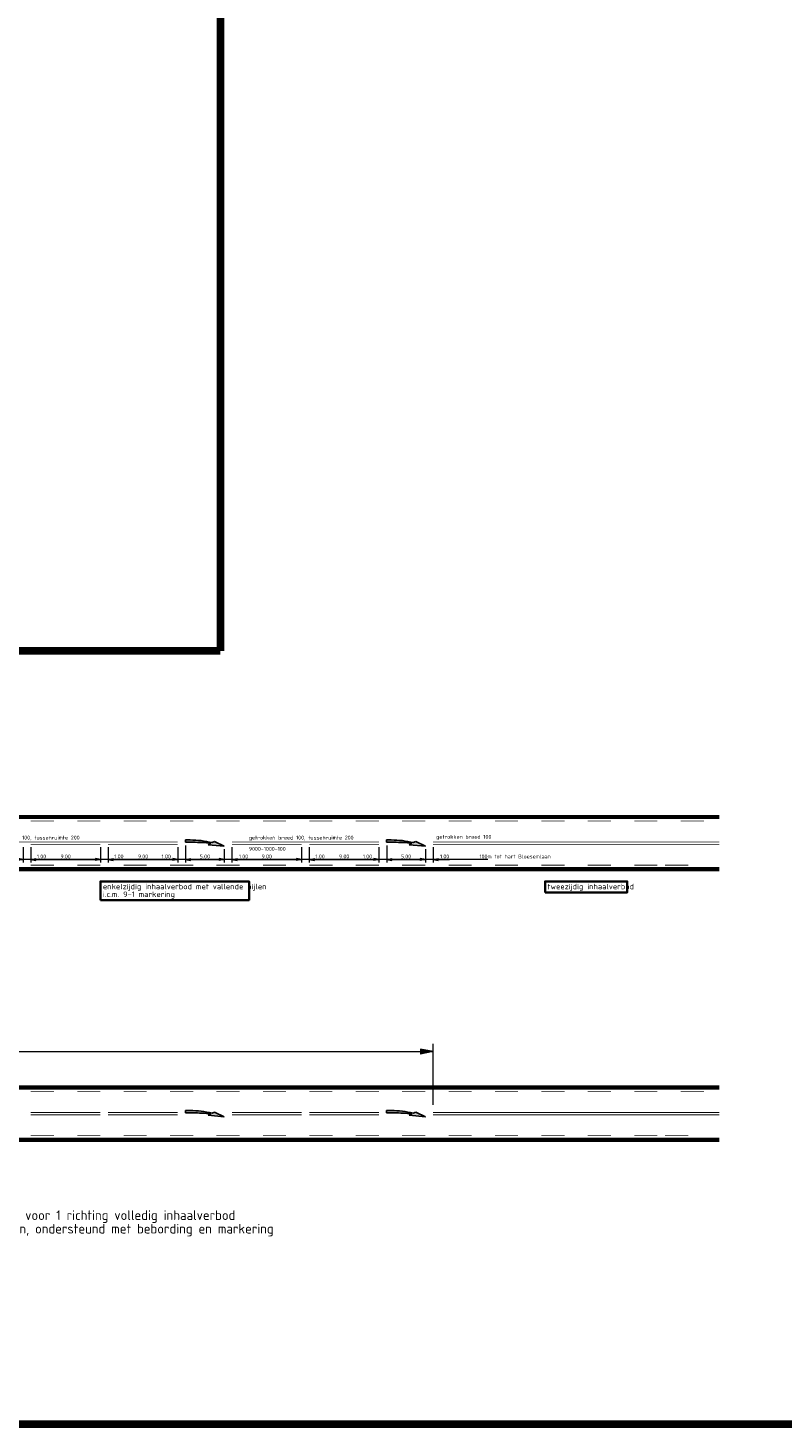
# Model space of a CAD drawing. Header units: metres. Extents: x -699 to 2316, y -1199 to 781.
# Tile 13 of 256: x -215 to -118, y -499 to -318. Entities that reach past the tile are written whole.
import ezdxf

# ---------------------------------------------------------------- set-up
doc = ezdxf.new("R2010")
doc.units = ezdxf.units.M
doc.header["$PDMODE"] = 1
for name, pattern in [('VW-1-1_STREEP', [2, 1, -1]), ('VW-3-3_STREEP', [6, 3, -3]), ('VW-9-3_STREEP', [12, 9, -3])]:
    doc.linetypes.add(name, pattern=pattern)
for name, color, linetype, lineweight in [('N-WA-VW-MARKERING_DYNAMISCH-G', 7, 'Continuous', 35), ('N-WA-VW-MARKERING_PIJL-S', 7, 'Continuous', 25), ('N-WE-VH-KANTVERHARDING-G', 210, 'Continuous', 35), ('N-WE-VW-MARKERING_LANGS_STREEP_33-G', 7, 'VW-3-3_STREEP', 13), ('N-WE-VW-MARKERING_LANGS_STREEP_93-G', 7, 'VW-9-3_STREEP', 13), ('N-WE-VW-MARKERING_LANGS_STREEP_DOORGETROKKEN_010-G', 7, 'Continuous', 13), ('X-XX-AL-M', 7, 'Continuous', 18), ('X-XX-AL-T25', 7, 'Continuous', 25), ('X-XX-AL-T35', 50, 'Continuous', 35)]:
    doc.layers.add(name, color=color, linetype=linetype, lineweight=lineweight)
doc.layers.add('X-XX-AL-TEKENBLAD_VIEWPORT-G', color=7, linetype='Continuous', lineweight=18, plot=False)
doc.styles.add('NLCS-ISO', font='NLCS-ISO.ttf')
doc.styles.add('NLCS-ISO Standaard', font='NLCS-ISO.ttf')
doc.dimstyles.new('NLCS-M200-T25-Pijl-A', dxfattribs={"dimtxt": 0.5, "dimasz": 0.375, "dimexe": 0.4, "dimexo": 0.4, "dimgap": 0.14, "dimtad": 1, "dimlfac": -1, "dimzin": 0, "dimdsep": 46, "dimtxsty": 'NLCS-ISO Standaard', "dimblk": 'Pijl', "dimblk1": 'Pijl', "dimblk2": 'Pijl', "dimcen": 2.5, "dimdle": 2, "dimclrd": 256, "dimclre": 256, "dimclrt": 256, "dimadec": 0, "dimazin": 0, "dimtfac": 1, "dimtofl": 0, "dimtmove": 0, "dimatfit": 3, "dimldrblk": 'Pijl', "dimfxl": 1, "dimtolj": 1, "dimtzin": 0, "dimlwd": 18, "dimlwe": 18, "dimarcsym": 0})
doc.dimstyles.new('NLCS-M500-T25-Pijl-A', dxfattribs={"dimtxt": 1.25, "dimasz": 0.9375, "dimexe": 1, "dimexo": 1, "dimgap": 0.35, "dimtad": 1, "dimlfac": -1, "dimzin": 0, "dimdsep": 46, "dimtxsty": 'NLCS-ISO Standaard', "dimblk": 'Pijl', "dimblk1": 'Pijl', "dimblk2": 'Pijl', "dimcen": 2.5, "dimdle": 2, "dimclrd": 256, "dimclre": 256, "dimclrt": 256, "dimadec": 0, "dimazin": 0, "dimtfac": 1, "dimtofl": 0, "dimtmove": 0, "dimatfit": 3, "dimldrblk": 'Pijl', "dimfxl": 1, "dimtolj": 1, "dimtzin": 0, "dimlwd": 18, "dimlwe": 18, "dimarcsym": 0})

# ---------------------------------------------------------------- blocks, each defined once
blk = doc.blocks.new('N-SVW-MARKERING_PIJL_VERDRIJF_RE_5.0')
h = blk.add_hatch(color=256)
h.paths.add_polyline_path([(5, -0.66), (2.92, -0.46), (3.27, -0.28, 0.004791), (2.89, -0.24), (4.15, -0.24)])
h.paths.add_polyline_path([(3.43, -0.2), (3.75, -0.04), (4.15, -0.24), (2.89, -0.24, 0.024122), (0.96, -0.15), (0, -0.15), (0, 0.15), (0.6, 0.15, -0.062013)])
for p, q in [((0, 0.15), (0.6, 0.15)), ((0, -0.15), (0, 0.15)), ((0, -0.15), (0.96, -0.15)), ((2.92, -0.46), (3.27, -0.28)), ((5, -0.66), (2.92, -0.46)), ((3.75, -0.04), (3.43, -0.2)), ((5, -0.66), (3.75, -0.04))]:
    blk.add_line(p, q)
for centre, radius, start, end in [((0.61, -11.39), 11.54, 75.8527, 90.0468), ((0.99, -20.17), 20.02, 83.4664, 90.0916)]:
    blk.add_arc(centre, radius, start, end)
blk = doc.blocks.new('Pijl')
h = blk.add_hatch(color=256)
h.paths.add_polyline_path([(0, 0), (-1.75, 0.35), (-1.75, 0)])
h.paths.add_polyline_path([(-1.75, 0), (-1.75, -0.35), (0, 0)])
for p, q in [((-1.9, 0), (0, 0)), ((0, 0), (-1.75, 0.35)), ((-1.75, 0.35), (-1.75, -0.35)), ((0, 0), (-1.75, -0.35))]:
    blk.add_line(p, q)
blk = doc.blocks.new('*D1355')
at = {"layer": 'Defpoints', "color": 0, "transparency": 16777216}
for p in [(-163.09, -450.05), (-307.09, -457.68), (-163.09, -457.93)]:
    blk.add_point(p, dxfattribs=at)
at = {"layer": 'X-XX-AL-M', "lineweight": 18, "transparency": 16777216}
for p, q in [((-307.09, -456.68), (-307.09, -449.05)), ((-163.09, -456.93), (-163.09, -449.05)), ((-306.16, -450.05), (-164.03, -450.05))]:
    blk.add_line(p, q, dxfattribs=at)
at = {"layer": 'X-XX-AL-M', "lineweight": 18, "transparency": 16777216, "xscale": 0.9375, "yscale": 0.9375, "zscale": 0.9375, "rotation": 180}
blk.add_blockref('Pijl', (-307.09, -450.05), dxfattribs=at)
at = {"layer": 'X-XX-AL-M', "lineweight": 18, "transparency": 16777216, "xscale": 0.9375, "yscale": 0.9375, "zscale": 0.9375}
blk.add_blockref('Pijl', (-163.09, -450.05), dxfattribs=at)
at = {"layer": 'X-XX-AL-M', "transparency": 16777216, "insert": (-235.09, -449.08), "char_height": 1.25, "attachment_point": 5, "style": 'NLCS-ISO Standaard'}
blk.add_mtext('\\A1;144m', dxfattribs=at)
blk = doc.blocks.new('*D1378')
at = {"layer": 'Defpoints', "color": 0, "transparency": 16777216}
for p in [(-216.09, -423.23), (-215.09, -423.23), (-215.09, -425.2)]:
    blk.add_point(p, dxfattribs=at)
at = {"layer": 'X-XX-AL-M', "lineweight": 18, "transparency": 16777216}
for p, q in [((-216.09, -423.63), (-216.09, -425.6)), ((-215.09, -423.63), (-215.09, -425.6)), ((-216.47, -425.2), (-216.84, -425.2)), ((-214.72, -425.2), (-213.06, -425.2))]:
    blk.add_line(p, q, dxfattribs=at)
at = {"layer": 'X-XX-AL-M', "lineweight": 18, "transparency": 16777216, "xscale": 0.375, "yscale": 0.375, "zscale": 0.375}
blk.add_blockref('Pijl', (-216.09, -425.2), dxfattribs=at)
at = {"layer": 'X-XX-AL-M', "lineweight": 18, "transparency": 16777216, "xscale": 0.375, "yscale": 0.375, "zscale": 0.375, "rotation": 180}
blk.add_blockref('Pijl', (-215.09, -425.2), dxfattribs=at)
at = {"layer": 'X-XX-AL-M', "transparency": 16777216, "insert": (-213.7, -424.81), "char_height": 0.5, "attachment_point": 5, "style": 'NLCS-ISO Standaard'}
blk.add_mtext('\\A1;1.00', dxfattribs=at)
blk = doc.blocks.new('*D1379')
at = {"layer": 'Defpoints', "color": 0, "transparency": 16777216}
for p in [(-205.09, -423.23), (-196.09, -423.23), (-196.09, -425.2)]:
    blk.add_point(p, dxfattribs=at)
at = {"layer": 'X-XX-AL-M', "lineweight": 18, "transparency": 16777216}
for p, q in [((-205.09, -423.63), (-205.09, -425.6)), ((-196.09, -423.63), (-196.09, -425.6)), ((-204.72, -425.2), (-196.47, -425.2))]:
    blk.add_line(p, q, dxfattribs=at)
at = {"layer": 'X-XX-AL-M', "lineweight": 18, "transparency": 16777216, "xscale": 0.375, "yscale": 0.375, "zscale": 0.375, "rotation": 180}
blk.add_blockref('Pijl', (-205.09, -425.2), dxfattribs=at)
at = {"layer": 'X-XX-AL-M', "lineweight": 18, "transparency": 16777216, "xscale": 0.375, "yscale": 0.375, "zscale": 0.375}
blk.add_blockref('Pijl', (-196.09, -425.2), dxfattribs=at)
at = {"layer": 'X-XX-AL-M', "transparency": 16777216, "insert": (-200.59, -424.81), "char_height": 0.5, "attachment_point": 5, "style": 'NLCS-ISO Standaard'}
blk.add_mtext('\\A1;9.00', dxfattribs=at)
blk = doc.blocks.new('*D1380')
at = {"layer": 'Defpoints', "color": 0, "transparency": 16777216}
for p in [(-195.09, -423.03), (-190.09, -423.54), (-190.09, -425.2)]:
    blk.add_point(p, dxfattribs=at)
at = {"layer": 'X-XX-AL-M', "lineweight": 18, "transparency": 16777216}
for p, q in [((-195.09, -423.43), (-195.09, -425.6)), ((-194.72, -425.2), (-190.47, -425.2)), ((-190.09, -423.94), (-190.09, -425.6))]:
    blk.add_line(p, q, dxfattribs=at)
at = {"layer": 'X-XX-AL-M', "lineweight": 18, "transparency": 16777216, "xscale": 0.375, "yscale": 0.375, "zscale": 0.375, "rotation": 180}
blk.add_blockref('Pijl', (-195.09, -425.2), dxfattribs=at)
at = {"layer": 'X-XX-AL-M', "lineweight": 18, "transparency": 16777216, "xscale": 0.375, "yscale": 0.375, "zscale": 0.375}
blk.add_blockref('Pijl', (-190.09, -425.2), dxfattribs=at)
at = {"layer": 'X-XX-AL-M', "transparency": 16777216, "insert": (-192.59, -424.81), "char_height": 0.5, "attachment_point": 5, "style": 'NLCS-ISO Standaard'}
blk.add_mtext('\\A1;5.00', dxfattribs=at)
blk = doc.blocks.new('*D1381')
at = {"layer": 'Defpoints', "color": 0, "transparency": 16777216}
for p in [(-189.09, -423.23), (-180.09, -423.23), (-180.09, -425.2)]:
    blk.add_point(p, dxfattribs=at)
at = {"layer": 'X-XX-AL-M', "lineweight": 18, "transparency": 16777216}
for p, q in [((-189.09, -423.63), (-189.09, -425.6)), ((-180.09, -423.63), (-180.09, -425.6)), ((-188.72, -425.2), (-180.47, -425.2))]:
    blk.add_line(p, q, dxfattribs=at)
at = {"layer": 'X-XX-AL-M', "lineweight": 18, "transparency": 16777216, "xscale": 0.375, "yscale": 0.375, "zscale": 0.375, "rotation": 180}
blk.add_blockref('Pijl', (-189.09, -425.2), dxfattribs=at)
at = {"layer": 'X-XX-AL-M', "lineweight": 18, "transparency": 16777216, "xscale": 0.375, "yscale": 0.375, "zscale": 0.375}
blk.add_blockref('Pijl', (-180.09, -425.2), dxfattribs=at)
at = {"layer": 'X-XX-AL-M', "transparency": 16777216, "insert": (-184.59, -424.81), "char_height": 0.5, "attachment_point": 5, "style": 'NLCS-ISO Standaard'}
blk.add_mtext('\\A1;9.00', dxfattribs=at)
blk = doc.blocks.new('*D1382')
at = {"layer": 'Defpoints', "color": 0, "transparency": 16777216}
for p in [(-170.09, -423.23), (-169.09, -422.98), (-169.09, -425.2)]:
    blk.add_point(p, dxfattribs=at)
at = {"layer": 'X-XX-AL-M', "lineweight": 18, "transparency": 16777216}
for p, q in [((-170.09, -423.63), (-170.09, -425.6)), ((-169.09, -423.38), (-169.09, -425.6)), ((-170.47, -425.2), (-172.22, -425.2)), ((-168.72, -425.2), (-168.34, -425.2))]:
    blk.add_line(p, q, dxfattribs=at)
at = {"layer": 'X-XX-AL-M', "lineweight": 18, "transparency": 16777216, "xscale": 0.375, "yscale": 0.375, "zscale": 0.375}
blk.add_blockref('Pijl', (-170.09, -425.2), dxfattribs=at)
at = {"layer": 'X-XX-AL-M', "lineweight": 18, "transparency": 16777216, "xscale": 0.375, "yscale": 0.375, "zscale": 0.375, "rotation": 180}
blk.add_blockref('Pijl', (-169.09, -425.2), dxfattribs=at)
at = {"layer": 'X-XX-AL-M', "transparency": 16777216, "insert": (-171.58, -424.81), "char_height": 0.5, "attachment_point": 5, "style": 'NLCS-ISO Standaard'}
blk.add_mtext('\\A1;1.00', dxfattribs=at)
blk = doc.blocks.new('*D1383')
at = {"layer": 'Defpoints', "color": 0, "transparency": 16777216}
for p in [(-169.09, -422.98), (-164.09, -423.49), (-164.09, -425.2)]:
    blk.add_point(p, dxfattribs=at)
at = {"layer": 'X-XX-AL-M', "lineweight": 18, "transparency": 16777216}
for p, q in [((-169.09, -423.38), (-169.09, -425.6)), ((-168.72, -425.2), (-164.47, -425.2)), ((-164.09, -423.89), (-164.09, -425.6))]:
    blk.add_line(p, q, dxfattribs=at)
at = {"layer": 'X-XX-AL-M', "lineweight": 18, "transparency": 16777216, "xscale": 0.375, "yscale": 0.375, "zscale": 0.375, "rotation": 180}
blk.add_blockref('Pijl', (-169.09, -425.2), dxfattribs=at)
at = {"layer": 'X-XX-AL-M', "lineweight": 18, "transparency": 16777216, "xscale": 0.375, "yscale": 0.375, "zscale": 0.375}
blk.add_blockref('Pijl', (-164.09, -425.2), dxfattribs=at)
at = {"layer": 'X-XX-AL-M', "transparency": 16777216, "insert": (-166.59, -424.81), "char_height": 0.5, "attachment_point": 5, "style": 'NLCS-ISO Standaard'}
blk.add_mtext('\\A1;5.00', dxfattribs=at)
blk = doc.blocks.new('*D1384')
at = {"layer": 'Defpoints', "color": 0, "transparency": 16777216}
for p in [(-164.09, -423.49), (-163.09, -423.23), (-163.09, -425.2)]:
    blk.add_point(p, dxfattribs=at)
at = {"layer": 'X-XX-AL-M', "lineweight": 18, "transparency": 16777216}
for p, q in [((-163.09, -423.63), (-163.09, -425.6)), ((-164.47, -425.2), (-164.84, -425.2)), ((-164.09, -423.89), (-164.09, -425.6)), ((-162.72, -425.2), (-160.96, -425.2))]:
    blk.add_line(p, q, dxfattribs=at)
at = {"layer": 'X-XX-AL-M', "lineweight": 18, "transparency": 16777216, "xscale": 0.375, "yscale": 0.375, "zscale": 0.375}
blk.add_blockref('Pijl', (-164.09, -425.2), dxfattribs=at)
at = {"layer": 'X-XX-AL-M', "lineweight": 18, "transparency": 16777216, "xscale": 0.375, "yscale": 0.375, "zscale": 0.375, "rotation": 180}
blk.add_blockref('Pijl', (-163.09, -425.2), dxfattribs=at)
at = {"layer": 'X-XX-AL-M', "transparency": 16777216, "insert": (-161.6, -424.81), "char_height": 0.5, "attachment_point": 5, "style": 'NLCS-ISO Standaard'}
blk.add_mtext('\\A1;1.00', dxfattribs=at)
blk = doc.blocks.new('*D1359')
at = {"layer": 'Defpoints', "color": 0, "transparency": 16777216}
for p in [(-180.09, -423.23), (-179.09, -423.23), (-179.09, -425.2)]:
    blk.add_point(p, dxfattribs=at)
at = {"layer": 'X-XX-AL-M', "lineweight": 18, "transparency": 16777216}
for p, q in [((-180.09, -423.63), (-180.09, -425.6)), ((-179.09, -423.63), (-179.09, -425.6)), ((-180.47, -425.2), (-180.84, -425.2)), ((-178.72, -425.2), (-177.06, -425.2))]:
    blk.add_line(p, q, dxfattribs=at)
at = {"layer": 'X-XX-AL-M', "lineweight": 18, "transparency": 16777216, "xscale": 0.375, "yscale": 0.375, "zscale": 0.375}
blk.add_blockref('Pijl', (-180.09, -425.2), dxfattribs=at)
at = {"layer": 'X-XX-AL-M', "lineweight": 18, "transparency": 16777216, "xscale": 0.375, "yscale": 0.375, "zscale": 0.375, "rotation": 180}
blk.add_blockref('Pijl', (-179.09, -425.2), dxfattribs=at)
at = {"layer": 'X-XX-AL-M', "transparency": 16777216, "insert": (-177.7, -424.81), "char_height": 0.5, "attachment_point": 5, "style": 'NLCS-ISO Standaard'}
blk.add_mtext('\\A1;1.00', dxfattribs=at)
blk = doc.blocks.new('*D1360')
at = {"layer": 'Defpoints', "color": 0, "transparency": 16777216}
for p in [(-179.09, -423.23), (-170.09, -423.23), (-170.09, -425.2)]:
    blk.add_point(p, dxfattribs=at)
at = {"layer": 'X-XX-AL-M', "lineweight": 18, "transparency": 16777216}
for p, q in [((-179.09, -423.63), (-179.09, -425.6)), ((-170.09, -423.63), (-170.09, -425.6)), ((-178.72, -425.2), (-170.47, -425.2))]:
    blk.add_line(p, q, dxfattribs=at)
at = {"layer": 'X-XX-AL-M', "lineweight": 18, "transparency": 16777216, "xscale": 0.375, "yscale": 0.375, "zscale": 0.375, "rotation": 180}
blk.add_blockref('Pijl', (-179.09, -425.2), dxfattribs=at)
at = {"layer": 'X-XX-AL-M', "lineweight": 18, "transparency": 16777216, "xscale": 0.375, "yscale": 0.375, "zscale": 0.375}
blk.add_blockref('Pijl', (-170.09, -425.2), dxfattribs=at)
at = {"layer": 'X-XX-AL-M', "transparency": 16777216, "insert": (-174.59, -424.81), "char_height": 0.5, "attachment_point": 5, "style": 'NLCS-ISO Standaard'}
blk.add_mtext('\\A1;9.00', dxfattribs=at)
blk = doc.blocks.new('*D1361')
at = {"layer": 'Defpoints', "color": 0, "transparency": 16777216}
for p in [(-196.09, -423.23), (-195.09, -422.98), (-195.09, -425.2)]:
    blk.add_point(p, dxfattribs=at)
at = {"layer": 'X-XX-AL-M', "lineweight": 18, "transparency": 16777216}
for p, q in [((-196.09, -423.63), (-196.09, -425.6)), ((-195.09, -423.38), (-195.09, -425.6)), ((-196.47, -425.2), (-198.22, -425.2)), ((-194.72, -425.2), (-194.34, -425.2))]:
    blk.add_line(p, q, dxfattribs=at)
at = {"layer": 'X-XX-AL-M', "lineweight": 18, "transparency": 16777216, "xscale": 0.375, "yscale": 0.375, "zscale": 0.375}
blk.add_blockref('Pijl', (-196.09, -425.2), dxfattribs=at)
at = {"layer": 'X-XX-AL-M', "lineweight": 18, "transparency": 16777216, "xscale": 0.375, "yscale": 0.375, "zscale": 0.375, "rotation": 180}
blk.add_blockref('Pijl', (-195.09, -425.2), dxfattribs=at)
at = {"layer": 'X-XX-AL-M', "transparency": 16777216, "insert": (-197.58, -424.81), "char_height": 0.5, "attachment_point": 5, "style": 'NLCS-ISO Standaard'}
blk.add_mtext('\\A1;1.00', dxfattribs=at)
blk = doc.blocks.new('*D1362')
at = {"layer": 'Defpoints', "color": 0, "transparency": 16777216}
for p in [(-190.09, -423.49), (-189.09, -423.23), (-189.09, -425.2)]:
    blk.add_point(p, dxfattribs=at)
at = {"layer": 'X-XX-AL-M', "lineweight": 18, "transparency": 16777216}
for p, q in [((-189.09, -423.63), (-189.09, -425.6)), ((-190.47, -425.2), (-190.84, -425.2)), ((-190.09, -423.89), (-190.09, -425.6)), ((-188.72, -425.2), (-186.96, -425.2))]:
    blk.add_line(p, q, dxfattribs=at)
at = {"layer": 'X-XX-AL-M', "lineweight": 18, "transparency": 16777216, "xscale": 0.375, "yscale": 0.375, "zscale": 0.375}
blk.add_blockref('Pijl', (-190.09, -425.2), dxfattribs=at)
at = {"layer": 'X-XX-AL-M', "lineweight": 18, "transparency": 16777216, "xscale": 0.375, "yscale": 0.375, "zscale": 0.375, "rotation": 180}
blk.add_blockref('Pijl', (-189.09, -425.2), dxfattribs=at)
at = {"layer": 'X-XX-AL-M', "transparency": 16777216, "insert": (-187.6, -424.81), "char_height": 0.5, "attachment_point": 5, "style": 'NLCS-ISO Standaard'}
blk.add_mtext('\\A1;1.00', dxfattribs=at)
blk = doc.blocks.new('*D1385')
at = {"layer": 'Defpoints', "color": 0, "transparency": 16777216}
for p in [(-215.09, -423.23), (-206.09, -423.23), (-206.09, -425.2)]:
    blk.add_point(p, dxfattribs=at)
at = {"layer": 'X-XX-AL-M', "lineweight": 18, "transparency": 16777216}
for p, q in [((-215.09, -423.63), (-215.09, -425.6)), ((-206.09, -423.63), (-206.09, -425.6)), ((-214.72, -425.2), (-206.47, -425.2))]:
    blk.add_line(p, q, dxfattribs=at)
at = {"layer": 'X-XX-AL-M', "lineweight": 18, "transparency": 16777216, "xscale": 0.375, "yscale": 0.375, "zscale": 0.375, "rotation": 180}
blk.add_blockref('Pijl', (-215.09, -425.2), dxfattribs=at)
at = {"layer": 'X-XX-AL-M', "lineweight": 18, "transparency": 16777216, "xscale": 0.375, "yscale": 0.375, "zscale": 0.375}
blk.add_blockref('Pijl', (-206.09, -425.2), dxfattribs=at)
at = {"layer": 'X-XX-AL-M', "transparency": 16777216, "insert": (-210.59, -424.81), "char_height": 0.5, "attachment_point": 5, "style": 'NLCS-ISO Standaard'}
blk.add_mtext('\\A1;9.00', dxfattribs=at)
blk = doc.blocks.new('*D1386')
at = {"layer": 'Defpoints', "color": 0, "transparency": 16777216}
for p in [(-206.09, -423.23), (-205.09, -423.23), (-205.09, -425.2)]:
    blk.add_point(p, dxfattribs=at)
at = {"layer": 'X-XX-AL-M', "lineweight": 18, "transparency": 16777216}
for p, q in [((-206.09, -423.63), (-206.09, -425.6)), ((-205.09, -423.63), (-205.09, -425.6)), ((-206.47, -425.2), (-206.84, -425.2)), ((-204.72, -425.2), (-203.06, -425.2))]:
    blk.add_line(p, q, dxfattribs=at)
at = {"layer": 'X-XX-AL-M', "lineweight": 18, "transparency": 16777216, "xscale": 0.375, "yscale": 0.375, "zscale": 0.375}
blk.add_blockref('Pijl', (-206.09, -425.2), dxfattribs=at)
at = {"layer": 'X-XX-AL-M', "lineweight": 18, "transparency": 16777216, "xscale": 0.375, "yscale": 0.375, "zscale": 0.375, "rotation": 180}
blk.add_blockref('Pijl', (-205.09, -425.2), dxfattribs=at)
at = {"layer": 'X-XX-AL-M', "transparency": 16777216, "insert": (-203.7, -424.81), "char_height": 0.5, "attachment_point": 5, "style": 'NLCS-ISO Standaard'}
blk.add_mtext('\\A1;1.00', dxfattribs=at)

msp = doc.modelspace()

# ---------------------------------------------------------------- linework, layer by layer
at = {"layer": 'N-WA-VW-MARKERING_DYNAMISCH-G', "color": 251, "linetype": 'VW-1-1_STREEP', "ltscale": 0.85, "const_width": 0.35}
for points in [[(-324.0002, -419.8089), (-126.0936, -419.8089)], [(-126.0936, -426.3589), (-324.0002, -426.3589)], [(-324.0002, -454.8089), (-126.0936, -454.8089)], [(-126.0936, -461.3589), (-324.0002, -461.3589)]]:
    msp.add_lwpolyline(points, dxfattribs=at)
at = {"layer": 'N-WE-VH-KANTVERHARDING-G'}
for p, q in [((-324.0002, -419.5839), (-126.0936, -419.5839)), ((-126.0936, -426.5839), (-324.0002, -426.5839)), ((-324.0002, -454.5839), (-126.0936, -454.5839)), ((-126.0936, -461.5839), (-324.0002, -461.5839))]:
    msp.add_line(p, q, dxfattribs=at)
at = {"layer": 'N-WE-VW-MARKERING_LANGS_STREEP_33-G', "linetype": 'Continuous', "const_width": 0.1}
for points in [[(-215.0936, -420.2339), (-212.0936, -420.2339)], [(-209.0936, -420.2339), (-206.0936, -420.2339)], [(-203.0936, -420.2339), (-200.0936, -420.2339)], [(-197.0936, -420.2339), (-194.0936, -420.2339)], [(-191.0936, -420.2339), (-188.0936, -420.2339)], [(-185.0936, -420.2339), (-182.0936, -420.2339)], [(-179.0936, -420.2339), (-176.0936, -420.2339)], [(-173.0936, -420.2339), (-170.0936, -420.2339)], [(-167.0936, -420.2339), (-164.0936, -420.2339)], [(-161.0936, -420.2339), (-158.0936, -420.2339)], [(-155.0936, -420.2339), (-152.0936, -420.2339)], [(-149.0936, -420.2339), (-146.0936, -420.2339)], [(-143.0936, -420.2339), (-140.0936, -420.2339)], [(-137.0936, -420.2339), (-134.0936, -420.2339)], [(-131.0936, -420.2339), (-128.0936, -420.2339)], [(-212.0933, -425.9339), (-215.0933, -425.9339)], [(-206.0933, -425.9339), (-209.0933, -425.9339)], [(-200.0933, -425.9339), (-203.0933, -425.9339)], [(-194.0933, -425.9339), (-197.0933, -425.9339)], [(-188.0933, -425.9339), (-191.0933, -425.9339)], [(-182.0933, -425.9339), (-185.0933, -425.9339)], [(-176.0933, -425.9339), (-179.0933, -425.9339)], [(-170.0933, -425.9339), (-173.0933, -425.9339)], [(-164.0933, -425.9339), (-167.0933, -425.9339)], [(-158.0933, -425.9339), (-161.0933, -425.9339)], [(-152.0936, -425.9339), (-155.0936, -425.9339)], [(-146.0936, -425.9339), (-149.0936, -425.9339)], [(-140.0936, -425.9339), (-143.0936, -425.9339)], [(-134.0936, -425.9339), (-137.0936, -425.9339)], [(-130.0933, -425.9339), (-133.0933, -425.9339)], [(-215.0936, -455.2339), (-212.0936, -455.2339)], [(-209.0936, -455.2339), (-206.0936, -455.2339)], [(-203.0936, -455.2339), (-200.0936, -455.2339)], [(-197.0936, -455.2339), (-194.0936, -455.2339)], [(-191.0936, -455.2339), (-188.0936, -455.2339)], [(-185.0936, -455.2339), (-182.0936, -455.2339)], [(-179.0936, -455.2339), (-176.0936, -455.2339)], [(-173.0936, -455.2339), (-170.0936, -455.2339)], [(-167.0936, -455.2339), (-164.0936, -455.2339)], [(-161.0936, -455.2339), (-158.0936, -455.2339)], [(-155.0936, -455.2339), (-152.0936, -455.2339)], [(-149.0936, -455.2339), (-146.0936, -455.2339)], [(-143.0936, -455.2339), (-140.0936, -455.2339)], [(-137.0936, -455.2339), (-134.0936, -455.2339)], [(-131.0936, -455.2339), (-128.0936, -455.2339)], [(-212.0933, -460.9339), (-215.0933, -460.9339)], [(-206.0933, -460.9339), (-209.0933, -460.9339)], [(-200.0933, -460.9339), (-203.0933, -460.9339)], [(-194.0933, -460.9339), (-197.0933, -460.9339)], [(-188.0933, -460.9339), (-191.0933, -460.9339)], [(-182.0933, -460.9339), (-185.0933, -460.9339)], [(-176.0933, -460.9339), (-179.0933, -460.9339)], [(-170.0933, -460.9339), (-173.0933, -460.9339)], [(-164.0933, -460.9339), (-167.0933, -460.9339)], [(-158.0933, -460.9339), (-161.0933, -460.9339)], [(-152.0936, -460.9339), (-155.0936, -460.9339)], [(-146.0936, -460.9339), (-149.0936, -460.9339)], [(-140.0936, -460.9339), (-143.0936, -460.9339)], [(-134.0936, -460.9339), (-137.0936, -460.9339)], [(-130.0933, -460.9339), (-133.0933, -460.9339)]]:
    msp.add_lwpolyline(points, dxfattribs=at)
at = {"layer": 'N-WE-VW-MARKERING_LANGS_STREEP_93-G', "linetype": 'Continuous', "const_width": 0.1}
for points in [[(-206.0934, -423.2339), (-215.0934, -423.2339)], [(-196.0934, -423.2339), (-205.0934, -423.2339)], [(-180.0934, -423.2339), (-189.0934, -423.2339)], [(-170.0934, -423.2339), (-179.0934, -423.2339)], [(-206.0934, -457.9339), (-215.0934, -457.9339)], [(-196.0934, -457.9339), (-205.0934, -457.9339)], [(-180.0934, -457.9339), (-189.0934, -457.9339)], [(-170.0934, -457.9339), (-179.0934, -457.9339)], [(-206.0934, -458.2339), (-215.0934, -458.2339)], [(-196.0934, -458.2339), (-205.0934, -458.2339)], [(-180.0934, -458.2339), (-189.0934, -458.2339)], [(-170.0934, -458.2339), (-179.0934, -458.2339)]]:
    msp.add_lwpolyline(points, dxfattribs=at)
at = {"layer": 'N-WE-VW-MARKERING_LANGS_STREEP_DOORGETROKKEN_010-G', "linetype": 'Continuous', "const_width": 0.1}
for points in [[(-235.0937, -422.9339), (-196.0937, -422.9339)], [(-189.0937, -422.9339), (-170.0937, -422.9339)], [(-126.0939, -422.9339), (-163.0936, -422.9339)], [(-126.0936, -423.2339), (-163.0933, -423.2339)], [(-126.0939, -457.9339), (-163.0936, -457.9339)], [(-126.0936, -458.2339), (-163.0933, -458.2339)]]:
    msp.add_lwpolyline(points, dxfattribs=at)
at = {"layer": 'X-XX-AL-M'}
for p, q in [((-156.0341, -425.2035), (-310.2234, -425.2035)), ((-159.7706, -425.2035), (-162.6705, -425.2035))]:
    msp.add_line(p, q, dxfattribs=at)
at = {"layer": 'X-XX-AL-T35'}
for points in [[(-206.0944, -430.4655), (-186.8748, -430.4655), (-186.8748, -428.0324), (-206.0944, -428.0324)], [(-148.6213, -429.4655), (-138.0016, -429.4655), (-138.0016, -428.0324), (-148.6213, -428.0324)]]:
    msp.add_lwpolyline(points, close=True, dxfattribs=at)
at = {"layer": 'X-XX-AL-TEKENBLAD_VIEWPORT-G', "color": 3, "const_width": 1}
for points in [[(-190.5714, -398.2344), (-190.5714, -126.3763), (33.3424, -126.3763)], [(145.0674, -153.1638), (145.0674, -498.2344), (-190.5714, -498.2344), (-390.5714, -498.2344), (-390.5714, -398.2344), (-190.5714, -398.2344)]]:
    msp.add_lwpolyline(points, dxfattribs=at)

# ---------------------------------------------------------------- block references
at = {"layer": 'N-WA-VW-MARKERING_PIJL-S'}
for p in [(-195.0925, -422.8289), (-169.0925, -422.8289), (-195.0925, -457.8289), (-169.0925, -457.8289)]:
    msp.add_blockref('N-SVW-MARKERING_PIJL_VERDRIJF_RE_5.0', p, dxfattribs=at)

# ---------------------------------------------------------------- texts
at = {"layer": 'X-XX-AL-M', "insert": (-147.8841, -425.0635), "char_height": 0.5, "attachment_point": 9, "style": 'NLCS-ISO Standaard'}
msp.add_mtext('\\A1;100m tot hart Bloesemlaan', dxfattribs=at)
at = {"layer": 'X-XX-AL-T25', "style": 'NLCS-ISO'}
for s, height, p in [('9000-1000-100', 0.5, (-186.9077, -424.0772)), ('voor situatie met gedeeltelijk inhaalverbod naar situatie voor 1 richting volledig inhaalverbod', 1.25, (-258.5941, -471.8305)), ('waarbij enkel inhalen van landbouwverkeer is toegestaan, ondersteund met bebording en markering', 1.25, (-258.5941, -473.5805))]:
    msp.add_text(s, height=height, dxfattribs=at).set_placement(p)
at = {"layer": 'X-XX-AL-T25', "char_height": 0.5, "attachment_point": 7, "style": 'NLCS-ISO'}
for s, insert in [('\\A1;getrokken breed 100, tussenruimte 200', (-222.3175, -422.7772)), ('\\A1;getrokken breed 100, tussenruimte 200', (-186.9077, -422.7772)), ('\\A1;getrokken breed 100', (-162.6933, -422.6772))]:
    msp.add_mtext(s, dxfattribs=dict(at, insert=insert))
at = {"layer": 'X-XX-AL-T35', "style": 'NLCS-ISO'}
for s, p in [('enkelzijdig inhaalverbod met vallende pijlen', (-205.7752, -429.0521)), ('tweezijdig inhaalverbod', (-148.3021, -429.0521)), ('i.c.m. 9-1 markering', (-205.7752, -430.0521))]:
    msp.add_text(s, height=0.7, dxfattribs=at).set_placement(p)

# ---------------------------------------------------------------- dimensions: what is measured, and where the dimension line sits
at = {"layer": 'X-XX-AL-M'}
for base, p1, p2, picture, middle in [((-215.0934, -425.2035), (-216.0934, -423.2339), (-215.0934, -423.2339), '*D1378', (-213.7034, -424.8135)), ((-206.0934, -425.2035), (-215.0934, -423.2339), (-206.0934, -423.2339), '*D1385', (-210.5934, -424.8135)), ((-205.0934, -425.2035), (-206.0934, -423.2339), (-205.0934, -423.2339), '*D1386', (-203.7034, -424.8135)), ((-196.0934, -425.2035), (-205.0934, -423.2339), (-196.0934, -423.2339), '*D1379', (-200.5934, -424.8135)), ((-190.0925, -425.2035), (-195.0925, -423.0289), (-190.0925, -423.5389), '*D1380', (-192.5925, -424.8135)), ((-180.0934, -425.2035), (-189.0934, -423.2339), (-180.0934, -423.2339), '*D1381', (-184.5934, -424.8135)), ((-179.0934, -425.2035), (-180.0934, -423.2339), (-179.0934, -423.2339), '*D1359', (-177.7034, -424.8135)), ((-170.0934, -425.2035), (-179.0934, -423.2339), (-170.0934, -423.2339), '*D1360', (-174.5934, -424.8135)), ((-164.0925, -425.2035), (-169.0925, -422.9789), (-164.0925, -423.4889), '*D1383', (-166.5925, -424.8135))]:
    dim = msp.add_linear_dim(base=base, p1=p1, p2=p2, angle=360, dimstyle='NLCS-M200-T25-Pijl-A', dxfattribs=at)
    dim.commit()
    dim.dimension.update_dxf_attribs({"geometry": picture, "text_midpoint": middle})
for base, p1, p2, picture, middle in [((-195.0925, -425.2035), (-196.0934, -423.2339), (-195.0925, -422.9789), '*D1361', (-197.5834, -425.2035)), ((-189.0933, -425.2035), (-190.0925, -423.4889), (-189.0933, -423.2339), '*D1362', (-187.6033, -425.2035)), ((-169.0925, -425.2035), (-170.0934, -423.2339), (-169.0925, -422.9789), '*D1382', (-171.5834, -425.2035)), ((-163.0933, -425.2035), (-164.0925, -423.4889), (-163.0933, -423.2339), '*D1384', (-161.6033, -425.2035))]:
    dim = msp.add_linear_dim(base=base, p1=p1, p2=p2, angle=360, dimstyle='NLCS-M200-T25-Pijl-A', dxfattribs=at)
    dim.commit()
    dim.dimension.update_dxf_attribs({"geometry": picture, "text_midpoint": middle, "dimtype": 160})
dim = msp.add_linear_dim(base=(-163.0936, -450.0533), p1=(-307.0936, -457.6789), p2=(-163.0936, -457.9339), text='144m', dimstyle='NLCS-M500-T25-Pijl-A', dxfattribs=at)
dim.commit()
dim.dimension.update_dxf_attribs({"geometry": '*D1355', "text_midpoint": (-235.0936, -449.0783)})

doc.saveas('drawing.dxf')
